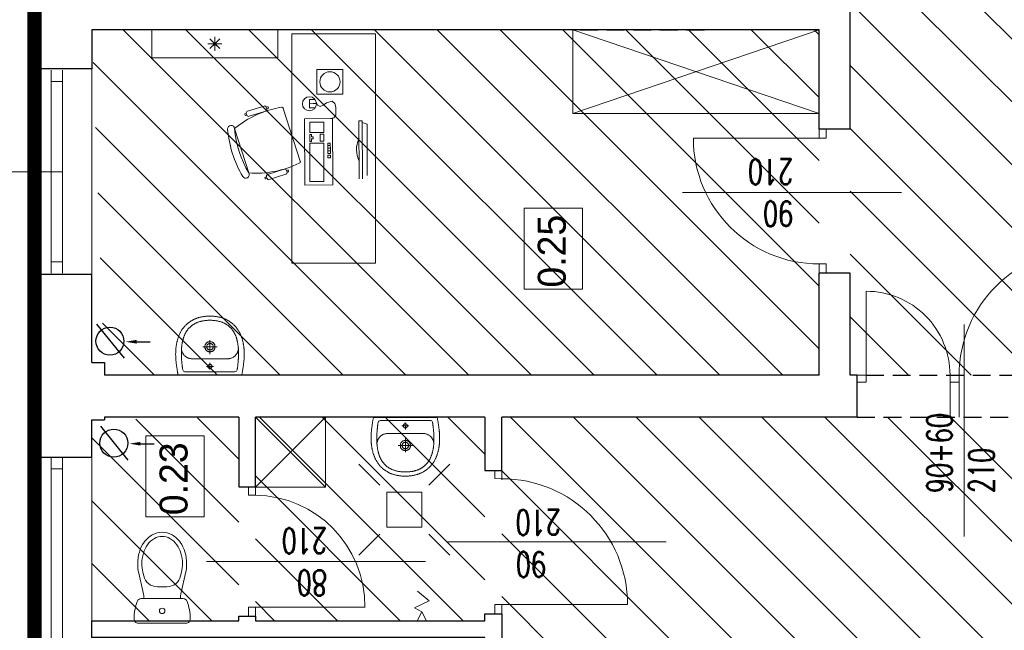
# Model space of a CAD drawing. Header units: millimetres. Extents: x -2948 to 78628, y 64669 to 215420.
# Tile 208 of 256: x 55442 to 56146, y 145741 to 146178. Entities that reach past the tile are written whole.
import ezdxf
from ezdxf.enums import TextEntityAlignment as Align

# ---------------------------------------------------------------- set-up
doc = ezdxf.new("R2010")
doc.units = ezdxf.units.MM
doc.linetypes.add('B0301', pattern=[25, 12.5, -6.25, 0, -6.25])
doc.linetypes.add('HIDDEN', pattern=[9.525, 6.35, -3.175])
for name, color, linetype, lineweight in [('1_OPIS_OKNA', 60, 'Continuous', 13), ('a_meble', 240, 'Continuous', 5), ('meble', 3, 'Continuous', 5), ('meble inst', 240, 'Continuous', 5), ('NOWE SCIANY', 3, 'Continuous', 13), ('OPIS', 2, 'Continuous', 13), ('P_POMOC', 1, 'Continuous', 5), ('P_WYPOSAZENIE_SANITARNE', 4, 'Continuous', 5), ('pomiwszczenia', 95, 'Continuous', 20), ('POMOC', 1, 'Continuous', 13), ('SCIANY', 7, 'Continuous', 30), ('STOLARKA', 3, 'Continuous', 13), ('WYMIAR', 5, 'Continuous', 13), ('WYPOSAZENIE_SANITARNE', 122, 'Continuous', 5), ('ŚCIANY', 7, 'Continuous', 30)]:
    doc.layers.add(name, color=color, linetype=linetype, lineweight=lineweight)
for name, color, linetype in [('_POMOCNICZE', 252, 'Continuous'), ('C--L99b', 1, 'Continuous'), ('pomocnicza', 4, 'Continuous')]:
    doc.layers.add(name, color=color, linetype=linetype)
doc.styles.add('CP_ATTR', font='ROMANS.SHX')
doc.styles.add('style2', font='romans.shx', dxfattribs={"width": 0.7})
doc.dimstyles.new('100', dxfattribs={"dimscale": 80, "dimtxt": 0.2, "dimasz": 0.2, "dimexe": 1.25, "dimexo": 0.625, "dimgap": 0.05, "dimtad": 1, "dimdec": 0, "dimdsep": 46, "dimlunit": 6, "dimtxsty": 'style2', "dimblk1": 'TICK', "dimblk2": 'TICK', "dimsah": 1, "dimcen": 0.2, "dimse1": 1, "dimse2": 1, "dimclrd": 256, "dimclrt": 2, "dimadec": 0, "dimazin": 0, "dimtfac": 1, "dimtdec": 0, "dimtix": 1, "dimtmove": 1, "dimatfit": 0, "dimldrblk": 'DOTSMALL', "dimfxl": 1, "dimtolj": 1, "dimtzin": 0, "dimarcsym": 0})
pattern_1 = [(135, (659746.15, 586523.536), (-22.4506403, -22.4506403), [])]

# ---------------------------------------------------------------- blocks, each defined once
blk = doc.blocks.new('kom')
at = {"layer": 'a_meble'}
for points in [[(39.05, -14.92, -0.401573), (37.5, -14.16, -0.132972), (30.49, 21.93, -1), (27.95, 26.23, -0.112252), (61.8, 37.04, -1), (62.23, 32.06, 0.112252), (30.49, 21.93), (62.23, 32.06, -0.132972), (77.43, -1.41, -0.401573), (76.61, -2.93)], [(71.81, 23.31, 0.414214), (71, 21.74), (74.8, 9.83, 0.414214), (76.37, 9.02), (77.56, 9.4), (77.85, 8.51, -0.414214), (77.65, 8.12), (77.05, 7.93, -0.414214), (76.66, 8.13), (76.37, 9.02), (77.56, 9.4, 0.414214), (78.37, 10.97), (74.57, 22.88, 0.414214), (73, 23.69), (71.81, 23.31), (71.52, 24.21, -0.414214), (71.73, 24.6), (72.32, 24.79, -0.414214), (72.72, 24.59), (73, 23.69)], [(26.56, 8.86), (26.28, 9.76, -0.414214), (26.48, 10.15), (27.07, 10.34, -0.414214), (27.47, 10.14), (27.75, 9.24), (26.56, 8.86, 0.414214), (25.75, 7.29), (29.55, -4.62, 0.414214), (31.12, -5.43), (32.32, -5.05), (32.6, -5.94, -0.414214), (32.4, -6.33), (31.8, -6.52, -0.414214), (31.41, -6.32), (31.12, -5.43), (32.32, -5.05, 0.414214), (33.13, -3.48), (29.32, 8.43, 0.414214), (27.75, 9.24)], [(38.99, -57, -0.234116), (55.02, -56.92)]]:
    blk.add_lwpolyline(points, format="xyb", dxfattribs=at)
for points in [[(76.54, -2.73), (38.99, -14.72)], [(82.6, -68.76), (129.99, -68.76), (129.99, -8.76), (-34.01, -8.76), (-34.01, -68.76), (82.6, -68.76)], [(80.61, -26.54), (78.88, -27.31), (78.12, -29.05), (79.09, -31.36), (80.73, -33.56), (81.91, -37.79), (80.14, -39.5), (77.58, -40.31), (71.93, -40.33), (70.01, -38.97), (69.41, -36.59)], [(77.09, -25.49), (77.02, -21.47), (82.99, -21.38), (83.14, -25.32)], [(80.13, -26.42), (80, -21.43), (80.41, -26.41)], [(51.91, -36.36), (50.03, -36.37), (50.02, -34.5), (51.9, -34.49)], [(51.9, -34.49), (51.91, -36.36)], [(26.23, -57.05), (67.78, -56.86), (67.79, -59.15), (26.24, -59.34)], [(28.61, -62.82), (65.46, -62.65), (66.62, -59.15)]]:
    blk.add_lwpolyline(points, dxfattribs=at)
for points in [[(21.82, -18.06), (69.32, -17.84), (69.41, -37.84), (21.91, -38.06)], [(24.34, -21.8), (51.84, -21.68), (51.89, -31.68), (24.39, -31.8)], [(56.22, -22.91), (56.23, -24.16), (54.98, -24.16), (54.97, -22.91), (53.1, -22.92), (53.09, -21.67), (58.09, -21.65), (58.1, -22.9)], [(66.84, -21.61), (66.89, -31.61), (59.39, -31.64), (59.34, -21.64)], [(86.87, -45.37), (104.43, -45.41), (104.47, -26.83), (86.92, -26.78)], [(41.27, -34.54), (43.15, -34.53), (43.16, -36.4), (41.28, -36.41)], [(44.41, -36.4), (44.4, -34.52), (46.27, -34.51), (46.28, -36.39)], [(46.27, -34.51), (48.15, -34.5), (48.16, -36.38), (46.28, -36.39)], [(48.15, -34.5), (50.02, -34.5), (50.03, -36.37), (48.16, -36.38)], [(53.14, -31.67), (53.12, -29.17), (58.12, -29.15), (58.14, -31.65)]]:
    blk.add_lwpolyline(points, close=True, dxfattribs=at)
for centre, radius in [((80, -21.43), 5), ((95.67, -36.1), 7.23)]:
    blk.add_circle(centre, radius, dxfattribs=at)
blk = doc.blocks.new('A$C17BC5D8D')
at = {"layer": 'WYPOSAZENIE_SANITARNE'}
blk.add_line((3.81, -7.43), (3.81, -7.43), dxfattribs=at)
for points in [[(-2.19, 13.82), (-2.19, -8.88), (-2.19, -31.68), (-1.76, -31.78), (-1.34, -31.87), (-0.91, -31.96), (-0.47, -32.04), (-0.04, -32.12), (0.4, -32.2), (0.84, -32.27), (1.28, -32.35), (1.73, -32.42), (2.17, -32.48), (2.61, -32.55), (3.06, -32.61), (3.5, -32.67), (3.94, -32.73), (4.39, -32.79), (4.83, -32.85), (5.26, -32.91), (5.7, -32.97), (6.13, -33.02), (6.56, -33.08), (6.98, -33.13), (7.4, -33.17), (7.82, -33.21), (8.24, -33.25), (8.67, -33.28), (9.09, -33.31), (9.51, -33.34), (9.93, -33.37), (10.36, -33.39), (10.78, -33.4), (11.2, -33.42), (11.63, -33.43), (12.05, -33.44), (12.47, -33.44), (12.9, -33.44), (13.32, -33.43), (13.74, -33.43), (14.17, -33.41), (14.59, -33.4), (15.01, -33.38), (15.43, -33.35), (15.86, -33.32), (16.28, -33.29), (16.7, -33.25), (17.12, -33.21), (17.54, -33.16), (17.96, -33.11), (18.37, -33.05), (18.79, -32.99), (19.21, -32.92), (19.62, -32.85), (20.04, -32.77), (20.45, -32.69), (20.87, -32.61), (21.28, -32.51), (21.69, -32.42), (22.1, -32.31), (22.51, -32.21), (22.91, -32.09), (23.32, -31.97), (23.72, -31.85), (24.13, -31.72), (24.53, -31.58), (24.93, -31.44), (25.33, -31.29), (25.72, -31.14), (26.12, -30.98), (26.51, -30.81), (26.9, -30.64), (26.9, -30.64), (27.31, -30.45), (27.7, -30.26), (28.1, -30.06), (28.48, -29.85), (28.86, -29.64), (29.24, -29.42), (29.61, -29.19), (29.97, -28.95), (30.33, -28.71), (30.68, -28.47), (31.02, -28.21), (31.36, -27.95), (31.7, -27.68), (32.03, -27.41), (32.35, -27.13), (32.66, -26.84), (32.97, -26.55), (33.28, -26.24), (33.58, -25.94), (33.87, -25.62), (34.16, -25.3), (34.44, -24.97), (34.72, -24.63), (34.99, -24.29), (35.26, -23.93), (35.52, -23.58), (35.77, -23.21), (36.02, -22.84), (36.27, -22.46), (36.49, -22.1), (36.71, -21.74), (36.92, -21.37), (37.12, -21), (37.31, -20.62), (37.5, -20.23), (37.67, -19.84), (37.84, -19.45), (38, -19.05), (38.15, -18.65), (38.29, -18.25), (38.43, -17.84), (38.56, -17.43), (38.68, -17.01), (38.79, -16.59), (38.9, -16.17), (39, -15.75), (39.1, -15.33), (39.18, -14.9), (39.27, -14.48), (39.34, -14.05), (39.41, -13.62), (39.47, -13.19), (39.53, -12.76), (39.58, -12.33), (39.63, -11.9), (39.67, -11.47), (39.71, -11.05), (39.74, -10.62), (39.77, -10.19), (39.79, -9.77), (39.8, -9.35), (39.82, -8.93), (39.82, -8.93), (39.8, -8.51), (39.79, -8.08), (39.77, -7.66), (39.74, -7.23), (39.71, -6.81), (39.67, -6.38), (39.63, -5.95), (39.58, -5.52), (39.53, -5.09), (39.47, -4.66), (39.41, -4.23), (39.34, -3.8), (39.27, -3.38), (39.18, -2.95), (39.1, -2.52), (39, -2.1), (38.9, -1.68), (38.79, -1.26), (38.68, -0.84), (38.56, -0.43), (38.43, -0.01), (38.29, 0.39), (38.15, 0.8), (38, 1.2), (37.84, 1.6), (37.67, 1.99), (37.5, 2.38), (37.31, 2.77), (37.12, 3.14), (36.92, 3.52), (36.71, 3.89), (36.49, 4.25), (36.27, 4.61), (36.27, 4.61), (36.02, 4.99), (35.77, 5.36), (35.52, 5.72), (35.26, 6.08), (34.99, 6.43), (34.72, 6.78), (34.44, 7.11), (34.16, 7.44), (33.87, 7.77), (33.58, 8.08), (33.28, 8.39), (32.97, 8.69), (32.66, 8.99), (32.35, 9.28), (32.03, 9.56), (31.7, 9.83), (31.36, 10.1), (31.02, 10.36), (30.68, 10.61), (30.33, 10.86), (29.97, 11.1), (29.61, 11.34), (29.24, 11.56), (28.86, 11.78), (28.48, 12), (28.1, 12.2), (27.7, 12.4), (27.31, 12.6), (26.9, 12.78), (26.9, 12.78), (26.51, 12.96), (26.12, 13.12), (25.72, 13.28), (25.33, 13.44), (24.93, 13.59), (24.53, 13.73), (24.13, 13.86), (23.72, 14), (23.32, 14.12), (22.91, 14.24), (22.51, 14.35), (22.1, 14.46), (21.69, 14.56), (21.28, 14.66), (20.87, 14.75), (20.45, 14.84), (20.04, 14.92), (19.62, 15), (19.21, 15.07), (18.79, 15.14), (18.37, 15.2), (17.96, 15.25), (17.54, 15.31), (17.12, 15.35), (16.7, 15.4), (16.28, 15.43), (15.86, 15.47), (15.43, 15.5), (15.01, 15.52), (14.59, 15.54), (14.17, 15.56), (13.74, 15.57), (13.32, 15.58), (12.9, 15.59), (12.47, 15.59), (12.05, 15.58), (11.63, 15.58), (11.2, 15.57), (10.78, 15.55), (10.36, 15.53), (9.93, 15.51), (9.51, 15.49), (9.09, 15.46), (8.67, 15.43), (8.24, 15.4), (7.82, 15.36), (7.4, 15.32), (6.98, 15.27), (6.56, 15.23), (6.56, 15.23), (6.13, 15.17), (5.7, 15.11), (5.26, 15.06), (4.83, 15), (4.39, 14.94), (3.94, 14.88), (3.5, 14.82), (3.06, 14.76), (2.61, 14.69), (2.17, 14.63), (1.73, 14.56), (1.28, 14.49), (0.84, 14.42), (0.4, 14.34), (-0.04, 14.27), (-0.47, 14.18), (-0.91, 14.1), (-1.34, 14.01), (-1.76, 13.92)], [(36.8, -8.93), (36.8, -8.44), (36.78, -7.96), (36.76, -7.49), (36.73, -7.02), (36.7, -6.57), (36.66, -6.12), (36.61, -5.67), (36.56, -5.24), (36.5, -4.81), (36.44, -4.38), (36.37, -3.97), (36.29, -3.56), (36.21, -3.16), (36.12, -2.76), (36.02, -2.38), (35.92, -1.99), (35.81, -1.62), (35.7, -1.25), (35.59, -0.89), (35.46, -0.53), (35.33, -0.19), (35.2, 0.16), (35.06, 0.49), (34.92, 0.82), (34.77, 1.15), (34.61, 1.47), (34.45, 1.78), (34.29, 2.08), (34.12, 2.38), (33.95, 2.68), (33.77, 2.96), (33.58, 3.25), (33.4, 3.52), (33.2, 3.79), (33.01, 4.06), (32.8, 4.32), (32.6, 4.57), (32.39, 4.82), (32.17, 5.06), (31.95, 5.3), (31.73, 5.53), (31.5, 5.75), (31.27, 5.98), (31.04, 6.19), (30.8, 6.4), (30.56, 6.61), (30.31, 6.81), (30.06, 7), (29.81, 7.19), (29.55, 7.38), (29.29, 7.56), (29.02, 7.74), (28.76, 7.91), (28.49, 8.07), (28.21, 8.24), (27.93, 8.39), (27.65, 8.54), (27.37, 8.69), (27.09, 8.84), (26.8, 8.98), (26.5, 9.11), (26.21, 9.24), (25.91, 9.37), (25.61, 9.49), (25.31, 9.61), (25.01, 9.72), (24.7, 9.83), (24.39, 9.94), (24.08, 10.04), (23.76, 10.14), (23.45, 10.23), (23.13, 10.32), (22.81, 10.41), (22.48, 10.49), (22.16, 10.57), (21.83, 10.64), (21.5, 10.72), (21.17, 10.78), (20.84, 10.85), (20.51, 10.91), (20.18, 10.97), (19.84, 11.02), (19.5, 11.08), (19.16, 11.12), (18.82, 11.17), (18.48, 11.21), (18.14, 11.25), (17.8, 11.29), (17.45, 11.32), (17.11, 11.35), (16.76, 11.38), (16.41, 11.4), (16.06, 11.43), (15.72, 11.45), (15.37, 11.46), (15.02, 11.48), (14.67, 11.49), (14.32, 11.5), (13.97, 11.51), (13.61, 11.51), (13.26, 11.51), (12.91, 11.51), (12.56, 11.51), (12.21, 11.51), (11.86, 11.5), (11.5, 11.49), (11.15, 11.48), (10.8, 11.47), (10.45, 11.45), (10.1, 11.44), (9.75, 11.42), (9.4, 11.4), (9.05, 11.38), (8.7, 11.36), (8.36, 11.33), (8.01, 11.31), (7.66, 11.28), (7.32, 11.25), (6.97, 11.22), (6.63, 11.19), (6.29, 11.15), (5.95, 11.12), (5.61, 11.08), (5.27, 11.05), (4.93, 11.01), (4.6, 10.97), (4.26, 10.93), (3.93, 10.89), (3.6, 10.85), (3.27, 10.8), (2.94, 10.76), (2.61, 10.72), (2.29, 10.67), (1.97, 10.63), (1.65, 10.58), (1.33, 10.53), (1.33, 10.53), (0.77, 10.3), (0.38, 9.98), (0.13, 9.53), (0.01, 8.93), (-0.01, -8.93), (0.01, -26.78), (0.13, -27.38), (0.38, -27.83), (0.77, -28.16), (1.33, -28.39), (1.65, -28.43), (1.97, -28.48), (2.29, -28.52), (2.61, -28.57), (2.94, -28.61), (3.27, -28.66), (3.6, -28.7), (3.93, -28.74), (4.26, -28.78), (4.6, -28.82), (4.93, -28.86), (5.27, -28.9), (5.61, -28.93), (5.95, -28.97), (6.29, -29.01), (6.63, -29.04), (6.97, -29.07), (7.32, -29.1), (7.66, -29.13), (8.01, -29.16), (8.36, -29.18), (8.7, -29.21), (9.05, -29.23), (9.4, -29.25), (9.75, -29.27), (10.1, -29.29), (10.45, -29.31), (10.8, -29.32), (11.15, -29.33), (11.5, -29.34), (11.86, -29.35), (12.21, -29.36), (12.56, -29.36), (12.91, -29.37), (13.26, -29.37), (13.61, -29.36), (13.97, -29.36), (14.32, -29.35), (14.67, -29.34), (15.02, -29.33), (15.37, -29.32), (15.72, -29.3), (16.06, -29.28), (16.41, -29.26), (16.76, -29.23), (17.11, -29.2), (17.45, -29.17), (17.8, -29.14), (18.14, -29.1), (18.48, -29.07), (18.82, -29.02), (19.16, -28.98), (19.5, -28.93), (19.84, -28.88), (20.18, -28.82), (20.51, -28.76), (20.84, -28.7), (21.17, -28.64), (21.5, -28.57), (21.83, -28.5), (22.16, -28.42), (22.48, -28.34), (22.81, -28.26), (23.13, -28.17), (23.45, -28.08), (23.76, -27.99), (24.08, -27.89), (24.39, -27.79), (24.7, -27.68), (25.01, -27.57), (25.31, -27.46), (25.61, -27.34), (25.91, -27.22), (26.21, -27.09), (26.5, -26.96), (26.8, -26.83), (27.09, -26.69), (27.37, -26.55), (27.65, -26.4), (27.93, -26.25), (28.21, -26.09), (28.49, -25.93), (28.76, -25.76), (29.02, -25.59), (29.29, -25.41), (29.55, -25.23), (29.81, -25.05), (30.06, -24.86), (30.31, -24.66), (30.56, -24.46), (30.8, -24.26), (31.04, -24.04), (31.27, -23.83), (31.5, -23.61), (31.73, -23.38), (31.95, -23.15), (32.17, -22.91), (32.39, -22.67), (32.6, -22.42), (32.8, -22.17), (33.01, -21.91), (33.2, -21.64), (33.4, -21.37), (33.58, -21.1), (33.77, -20.82), (33.95, -20.53), (34.12, -20.24), (34.29, -19.94), (34.45, -19.63), (34.61, -19.32), (34.77, -19), (34.92, -18.68), (35.06, -18.35), (35.2, -18.01), (35.33, -17.67), (35.46, -17.32), (35.59, -16.96), (35.7, -16.6), (35.81, -16.23), (35.92, -15.86), (36.02, -15.48), (36.12, -15.09), (36.21, -14.69), (36.29, -14.29), (36.37, -13.88), (36.44, -13.47), (36.5, -13.05), (36.56, -12.62), (36.61, -12.18), (36.66, -11.74), (36.7, -11.29), (36.73, -10.83), (36.76, -10.36), (36.78, -9.89), (36.8, -9.41), (36.8, -8.93)], [(17.86, -5.33), (18.22, -5.34), (18.57, -5.38), (18.89, -5.45), (19.19, -5.54), (19.47, -5.65), (19.74, -5.79), (19.99, -5.94), (20.21, -6.11), (20.42, -6.3), (20.61, -6.5), (20.78, -6.72), (20.93, -6.95), (21.06, -7.19), (21.18, -7.44), (21.27, -7.7), (21.35, -7.97), (21.41, -8.24), (21.44, -8.51), (21.46, -8.79), (21.46, -9.07), (21.44, -9.34), (21.41, -9.62), (21.35, -9.89), (21.27, -10.15), (21.18, -10.41), (21.06, -10.66), (20.93, -10.9), (20.78, -11.13), (20.61, -11.35), (20.42, -11.55), (20.21, -11.74), (19.98, -11.91), (19.74, -12.07), (19.47, -12.2), (19.19, -12.31), (18.89, -12.41), (18.56, -12.47), (18.22, -12.51), (17.86, -12.53), (17.5, -12.51), (17.16, -12.47), (16.84, -12.41), (16.54, -12.31), (16.25, -12.2), (15.99, -12.07), (15.74, -11.91), (15.52, -11.74), (15.31, -11.55), (15.12, -11.35), (14.95, -11.13), (14.8, -10.9), (14.66, -10.66), (14.55, -10.41), (14.46, -10.15), (14.38, -9.88), (14.32, -9.61), (14.28, -9.34), (14.27, -9.06), (14.27, -8.79), (14.28, -8.51), (14.32, -8.24), (14.38, -7.97), (14.46, -7.7), (14.55, -7.44), (14.66, -7.19), (14.8, -6.95), (14.95, -6.72), (15.12, -6.5), (15.31, -6.3), (15.52, -6.11), (15.74, -5.94), (15.99, -5.79), (16.25, -5.65), (16.54, -5.54), (16.84, -5.45), (17.16, -5.38), (17.5, -5.34), (17.86, -5.33)], [(17.86, -6.63), (18.23, -6.65), (18.57, -6.72), (18.87, -6.82), (19.14, -6.97), (19.38, -7.14), (19.59, -7.35), (19.77, -7.57), (19.91, -7.82), (20.02, -8.08), (20.1, -8.36), (20.15, -8.64), (20.16, -8.93), (20.15, -9.21), (20.1, -9.5), (20.02, -9.77), (19.91, -10.03), (19.76, -10.28), (19.59, -10.51), (19.38, -10.71), (19.14, -10.89), (18.87, -11.03), (18.57, -11.14), (18.23, -11.2), (17.86, -11.23), (17.5, -11.2), (17.16, -11.14), (16.86, -11.03), (16.59, -10.89), (16.35, -10.71), (16.14, -10.51), (15.96, -10.28), (15.82, -10.03), (15.71, -9.77), (15.63, -9.5), (15.58, -9.21), (15.56, -8.93), (15.58, -8.64), (15.63, -8.36), (15.71, -8.08), (15.82, -7.82), (15.96, -7.57), (16.14, -7.35), (16.35, -7.14), (16.59, -6.97), (16.86, -6.82), (17.16, -6.72), (17.5, -6.65), (17.86, -6.63)], [(3.81, -7.43), (3.79, -7.43), (3.77, -7.43), (3.75, -7.43), (3.73, -7.43), (3.71, -7.43), (3.69, -7.43), (3.67, -7.43), (3.64, -7.44), (3.62, -7.44), (3.6, -7.44), (3.58, -7.44), (3.56, -7.45), (3.54, -7.45), (3.52, -7.46), (3.5, -7.46), (3.48, -7.46), (3.46, -7.47), (3.44, -7.47), (3.42, -7.48), (3.39, -7.49), (3.37, -7.49), (3.35, -7.5), (3.33, -7.5), (3.31, -7.51), (3.29, -7.52), (3.27, -7.53), (3.25, -7.53), (3.23, -7.54), (3.22, -7.55), (3.2, -7.56), (3.18, -7.57), (3.16, -7.58), (3.14, -7.59), (3.12, -7.6), (3.1, -7.61), (3.08, -7.62), (3.06, -7.63), (3.05, -7.64), (3.03, -7.65), (3.01, -7.66), (2.99, -7.67), (2.97, -7.68), (2.96, -7.69), (2.94, -7.71), (2.92, -7.72), (2.9, -7.73), (2.89, -7.75), (2.87, -7.76), (2.85, -7.77), (2.84, -7.79), (2.82, -7.8), (2.81, -7.81), (2.79, -7.83), (2.78, -7.84), (2.76, -7.86), (2.75, -7.87), (2.73, -7.89), (2.72, -7.9), (2.7, -7.92), (2.69, -7.93), (2.67, -7.95), (2.66, -7.97), (2.65, -7.98), (2.63, -8), (2.62, -8.02), (2.61, -8.03), (2.59, -8.05), (2.58, -8.07), (2.57, -8.08), (2.56, -8.1), (2.55, -8.12), (2.54, -8.14), (2.52, -8.16), (2.51, -8.17), (2.5, -8.19), (2.49, -8.21), (2.48, -8.23), (2.47, -8.25), (2.46, -8.27), (2.45, -8.29), (2.45, -8.31), (2.44, -8.33), (2.43, -8.35), (2.42, -8.37), (2.41, -8.39), (2.41, -8.41), (2.4, -8.43), (2.39, -8.45), (2.38, -8.47), (2.38, -8.49), (2.37, -8.51), (2.37, -8.53), (2.36, -8.55), (2.36, -8.57), (2.35, -8.59), (2.35, -8.61), (2.34, -8.63), (2.34, -8.65), (2.33, -8.67), (2.33, -8.69), (2.33, -8.71), (2.32, -8.73), (2.32, -8.76), (2.32, -8.78), (2.32, -8.8), (2.32, -8.82), (2.31, -8.84), (2.31, -8.86), (2.31, -8.88), (2.31, -8.9), (2.31, -8.92), (2.31, -8.95), (2.31, -8.97), (2.31, -8.99), (2.31, -9.01), (2.32, -9.03), (2.32, -9.05), (2.32, -9.07), (2.32, -9.09), (2.32, -9.12), (2.33, -9.14), (2.33, -9.16), (2.33, -9.18), (2.34, -9.2), (2.34, -9.22), (2.35, -9.24), (2.35, -9.26), (2.35, -9.28), (2.36, -9.3), (2.37, -9.32), (2.37, -9.34), (2.38, -9.36), (2.38, -9.38), (2.39, -9.4), (2.4, -9.42), (2.4, -9.44), (2.41, -9.46), (2.42, -9.48), (2.43, -9.5), (2.44, -9.52), (2.44, -9.54), (2.45, -9.56), (2.46, -9.58), (2.47, -9.6), (2.48, -9.62), (2.49, -9.64), (2.5, -9.66), (2.51, -9.67), (2.52, -9.69), (2.53, -9.71), (2.54, -9.73), (2.56, -9.75), (2.57, -9.77), (2.58, -9.78), (2.59, -9.8), (2.6, -9.82), (2.62, -9.83), (2.63, -9.85), (2.64, -9.87), (2.66, -9.88), (2.67, -9.9), (2.68, -9.92), (2.7, -9.93), (2.71, -9.95), (2.73, -9.96), (2.74, -9.98), (2.76, -9.99), (2.77, -10.01), (2.79, -10.02), (2.8, -10.04), (2.82, -10.05), (2.84, -10.07), (2.85, -10.08), (2.87, -10.09), (2.88, -10.11), (2.9, -10.12), (2.92, -10.13), (2.94, -10.14), (2.95, -10.16), (2.97, -10.17), (2.99, -10.18), (3.01, -10.19), (3.02, -10.2), (3.04, -10.21), (3.06, -10.22), (3.08, -10.24), (3.1, -10.25), (3.12, -10.26), (3.13, -10.27), (3.15, -10.27), (3.17, -10.28), (3.19, -10.29), (3.21, -10.3), (3.23, -10.31), (3.25, -10.32), (3.27, -10.33), (3.29, -10.33), (3.31, -10.34), (3.33, -10.35), (3.35, -10.35), (3.37, -10.36), (3.39, -10.37), (3.41, -10.37), (3.43, -10.38), (3.45, -10.38), (3.47, -10.39), (3.49, -10.39), (3.51, -10.4), (3.54, -10.4), (3.56, -10.4), (3.58, -10.41), (3.6, -10.41), (3.62, -10.41), (3.64, -10.42), (3.66, -10.42), (3.68, -10.42), (3.7, -10.42), (3.73, -10.42), (3.75, -10.43), (3.77, -10.43), (3.79, -10.43), (3.81, -10.43), (3.83, -10.43), (3.85, -10.43), (3.87, -10.43), (3.9, -10.42), (3.92, -10.42), (3.94, -10.42), (3.96, -10.42), (3.98, -10.42), (4, -10.41), (4.02, -10.41), (4.04, -10.41), (4.06, -10.41), (4.08, -10.4), (4.11, -10.4), (4.13, -10.39), (4.15, -10.39), (4.17, -10.38), (4.19, -10.38), (4.21, -10.37), (4.23, -10.37), (4.25, -10.36), (4.27, -10.36), (4.29, -10.35), (4.31, -10.34), (4.33, -10.33), (4.35, -10.33), (4.37, -10.32), (4.39, -10.31), (4.41, -10.3), (4.43, -10.29), (4.45, -10.29), (4.47, -10.28), (4.49, -10.27), (4.5, -10.26), (4.52, -10.25), (4.54, -10.24), (4.56, -10.23), (4.58, -10.22), (4.6, -10.2), (4.61, -10.19), (4.63, -10.18), (4.65, -10.17), (4.67, -10.16), (4.69, -10.15), (4.7, -10.13), (4.72, -10.12), (4.74, -10.11), (4.75, -10.09), (4.77, -10.08), (4.79, -10.07), (4.8, -10.05), (4.82, -10.04), (4.83, -10.03), (4.85, -10.01), (4.86, -10), (4.88, -9.98), (4.89, -9.97), (4.91, -9.95), (4.92, -9.93), (4.94, -9.92), (4.95, -9.9), (4.96, -9.89), (4.98, -9.87), (4.99, -9.85), (5, -9.84), (5.02, -9.82), (5.03, -9.8), (5.04, -9.79), (5.05, -9.77), (5.07, -9.75), (5.08, -9.73), (5.09, -9.71), (5.1, -9.7), (5.11, -9.68), (5.12, -9.66), (5.13, -9.64), (5.14, -9.62), (5.15, -9.6), (5.16, -9.58), (5.17, -9.57), (5.18, -9.55), (5.19, -9.53), (5.2, -9.51), (5.2, -9.49), (5.21, -9.47), (5.22, -9.45), (5.23, -9.43), (5.23, -9.41), (5.24, -9.39), (5.25, -9.37), (5.25, -9.35), (5.26, -9.33), (5.26, -9.31), (5.27, -9.29), (5.27, -9.27), (5.28, -9.24), (5.28, -9.22), (5.29, -9.2), (5.29, -9.18), (5.29, -9.16), (5.3, -9.14), (5.3, -9.12), (5.3, -9.1), (5.3, -9.08), (5.31, -9.06), (5.31, -9.03), (5.31, -9.01), (5.31, -8.99), (5.31, -8.97), (5.31, -8.95), (5.31, -8.93), (5.31, -8.91), (5.31, -8.89), (5.31, -8.86), (5.31, -8.84), (5.31, -8.82), (5.31, -8.8), (5.31, -8.78), (5.3, -8.76), (5.3, -8.74), (5.3, -8.72), (5.29, -8.7), (5.29, -8.67), (5.29, -8.65), (5.28, -8.63), (5.28, -8.61), (5.27, -8.59), (5.27, -8.57), (5.26, -8.55), (5.26, -8.53), (5.25, -8.51), (5.25, -8.49), (5.24, -8.47), (5.23, -8.45), (5.23, -8.43), (5.22, -8.41), (5.21, -8.39), (5.2, -8.37), (5.2, -8.35), (5.19, -8.33), (5.18, -8.31), (5.17, -8.29), (5.16, -8.27), (5.15, -8.25), (5.14, -8.23), (5.13, -8.22), (5.12, -8.2), (5.11, -8.18), (5.1, -8.16), (5.09, -8.14), (5.08, -8.12), (5.07, -8.11), (5.06, -8.09), (5.04, -8.07), (5.03, -8.05), (5.02, -8.04), (5.01, -8.02), (4.99, -8), (4.98, -7.99), (4.97, -7.97), (4.95, -7.95), (4.94, -7.94), (4.93, -7.92), (4.91, -7.91), (4.9, -7.89), (4.88, -7.87), (4.87, -7.86), (4.85, -7.84), (4.84, -7.83), (4.82, -7.82), (4.8, -7.8), (4.79, -7.79), (4.77, -7.77), (4.76, -7.76), (4.74, -7.75), (4.72, -7.73), (4.71, -7.72), (4.69, -7.71), (4.67, -7.7), (4.65, -7.68), (4.64, -7.67), (4.62, -7.66), (4.6, -7.65), (4.58, -7.64), (4.56, -7.63), (4.55, -7.62), (4.53, -7.61), (4.51, -7.6), (4.49, -7.59), (4.47, -7.58), (4.45, -7.57), (4.43, -7.56), (4.41, -7.55), (4.39, -7.54), (4.37, -7.54), (4.35, -7.53), (4.33, -7.52), (4.31, -7.51), (4.29, -7.51), (4.27, -7.5), (4.25, -7.49), (4.23, -7.49), (4.21, -7.48), (4.19, -7.48), (4.17, -7.47), (4.15, -7.47), (4.13, -7.46), (4.11, -7.46), (4.09, -7.45), (4.07, -7.45), (4.05, -7.44), (4.03, -7.44), (4, -7.44), (3.98, -7.44), (3.96, -7.43), (3.94, -7.43), (3.92, -7.43), (3.9, -7.43), (3.88, -7.43), (3.86, -7.43), (3.84, -7.43), (3.81, -7.43)]]:
    blk.add_lwpolyline(points, close=True, dxfattribs=at)
for points in [[(16.87, 11.37), (16.57, 11.39), (16.26, 11.39), (15.94, 11.38), (15.62, 11.34), (15.28, 11.28), (14.95, 11.2), (14.61, 11.1), (14.27, 10.99), (13.93, 10.85), (13.6, 10.7), (13.26, 10.52), (12.93, 10.33), (12.61, 10.12), (12.29, 9.89), (11.98, 9.65), (11.68, 9.38), (11.4, 9.1), (11.12, 8.81), (10.86, 8.49), (10.62, 8.16), (10.39, 7.81), (10.18, 7.45), (9.99, 7.07), (9.82, 6.67), (9.67, 6.26), (9.54, 5.83), (9.45, 5.39), (9.37, 4.93), (9.33, 4.46), (9.31, 3.97)], [(9.31, 3.97), (9.31, -8.93), (9.31, -21.83)], [(3.81, -11.36), (3.81, -6.49)], [(17.89, -3.84), (17.89, -14.02)], [(6.34, -8.93), (1.5, -8.93)], [(22.54, -8.93), (12.53, -8.93)], [(9.31, -21.83), (9.33, -22.31), (9.37, -22.78), (9.45, -23.24), (9.54, -23.68), (9.67, -24.11), (9.82, -24.52), (9.99, -24.92), (10.18, -25.3), (10.39, -25.66), (10.62, -26.01), (10.86, -26.34), (11.12, -26.66), (11.4, -26.96), (11.68, -27.24), (11.98, -27.5), (12.29, -27.75), (12.61, -27.97), (12.93, -28.18), (13.26, -28.38), (13.6, -28.55), (13.93, -28.7), (14.27, -28.84), (14.61, -28.96), (14.95, -29.05), (15.28, -29.13), (15.62, -29.19), (15.94, -29.23), (16.26, -29.25), (16.57, -29.24), (16.87, -29.22)]]:
    blk.add_lwpolyline(points, dxfattribs=at)
blk = doc.blocks.new('A$C48A16FC9')
at = {"layer": 'WYPOSAZENIE_SANITARNE'}
for p, q in [((-13.67, 35.98), (20.52, 35.98)), ((-13.28, 0.27), (-10.09, 14.1)), ((18.4, 18.48), (-11.55, 18.48)), ((20.13, 0.27), (16.94, 14.1)), ((0, 10), (6.85, 10)), ((-10.36, -0.41), (-9.74, 2.25)), ((17.21, -0.41), (16.6, 2.25))]:
    blk.add_line(p, q, dxfattribs=at)
for points in [[(-14.07, -6.52, 0.072039), (-12.86, -14.86, 0.083339), (-9.48, -21.8, 0.106661), (-3.63, -27.12, 0.132138), (3.43, -29.02, 0.132138), (10.48, -27.12, 0.106661), (16.33, -21.8, 0.083339), (19.72, -14.86, 0.072039), (20.93, -6.52, 0.05824), (20.13, 0.27, 0.083339)], [(-13.28, 0.27, 0.05824), (-14.07, -6.52, 0.072039)], [(-10.36, -0.43, 0.05824), (-11.07, -6.52, 0.05824)], [(-11.07, -6.52, 0.072039), (-9.99, -14.01, 0.083339), (-7.04, -20.05, 0.106661), (-2.12, -24.52, 0.132138), (3.43, -26.02, 0.132138), (8.98, -24.52, 0.106661), (13.89, -20.05, 0.083339), (16.84, -14.01, 0.072039), (17.93, -6.52, 0.05824), (17.21, -0.43, 0.05824)]]:
    blk.add_lwpolyline(points, format="xyb", dxfattribs=at)
blk.add_circle((3.43, 27.23), 1.96, dxfattribs=at)
for centre, radius, start, end in [((-13.67, 32.98), 3, 90, 180.53765), ((20.52, 32.98), 3, 359.46235, 90), ((20.33, 33.3), 37, 180.53765, 200.34174), ((-13.48, 33.3), 37, 339.65826, 359.46235), ((-11.55, 21.48), 3, 200.34174, 270), ((-29.57, 18.6), 20, 346.99533, 359.67168), ((36.43, 18.6), 20, 180.32832, 193.00467), ((18.4, 21.48), 3, 270, 339.65826), ((0, 0), 10, 90, 166.99533), ((6.85, 0), 10, 13.00467, 90)]:
    blk.add_arc(centre, radius, start, end, dxfattribs=at)
blk = doc.blocks.new('2DHSN_724_5an68yu')
for p, q in [((-17.5, 17.51), (-32.5, 32.51)), ((17.5, 17.51), (32.5, 32.51)), ((-17.5, -17.51), (-32.5, -32.51)), ((17.5, -17.51), (32.5, -32.51))]:
    blk.add_line(p, q)
blk.add_lwpolyline([(-12.5, 12.5), (12.5, 12.5), (12.5, -12.5), (-12.5, -12.5)], close=True)
at = {"linetype": 'ByBlock', "style": 'CP_ATTR', "flags": 9}
for tag, p in [('NAME', (-9.19, -1.83)), ('FLOW', (-9.19, -1.83)), ('CHARACTER', (-9.19, -1.84)), ('NUMBER', (-9.19, -1.85)), ('TEMPERATURE', (-9.19, -1.85)), ('PRODUCT-TYPE', (-9.19, -1.86)), ('ORDER-NO', (-9.19, -1.87)), ('PN', (-9.18, -1.83)), ('OTHER', (-9.18, -1.83)), ('PRODUCER', (-9.17, -1.83)), ('ARTICLE', (-9.16, -1.83)), ('VOLTAGE', (-9.16, -1.85)), ('WEIGHT', (-9.15, -1.84)), ('GROUP', (-9.15, -1.85)), ('POWER', (-9.15, -1.87)), ('DN', (-9.14, -1.86))]:
    blk.add_attdef(tag, text='', height=0.00005, dxfattribs=at).set_placement(p, align=Align.MIDDLE_LEFT)
blk = doc.blocks.new('TICK')
at = {"color": 5}
for p, q in [((0, -0.75), (0, 0.75)), ((-1, 0), (1, 0))]:
    blk.add_line(p, q, dxfattribs=at)
at = {"const_width": 0.1}
blk.add_lwpolyline([(-0.354, -0.354), (0.354, 0.354)], dxfattribs=at)
blk = doc.blocks.new('*D1718')
at = {"layer": 'Defpoints', "color": 0, "ltscale": 2, "transparency": 16777216}
for p in [(54765.45, 145891.67), (55497.76, 145891.67), (55493.26, 145329.67)]:
    blk.add_point(p, dxfattribs=at)
at = {"layer": 'WYMIAR', "lineweight": -2, "ltscale": 2, "transparency": 16777216}
blk.add_line((54765.45, 145345.67), (54765.45, 145875.67), dxfattribs=at)
at = {"layer": 'WYMIAR', "lineweight": -2, "ltscale": 2, "transparency": 16777216, "xscale": 16, "yscale": 16, "zscale": 16}
for p, rotation in [((54765.45, 145891.67), 90), ((54765.45, 145329.67), 270)]:
    blk.add_blockref('TICK', p, dxfattribs=dict(at, rotation=rotation))
at = {"layer": 'WYMIAR', "color": 2, "ltscale": 2, "transparency": 16777216, "insert": (54753.45, 145610.67), "char_height": 16, "attachment_point": 5, "rotation": 90, "style": 'style2'}
blk.add_mtext('\\A1;562', dxfattribs=at)
blk = doc.blocks.new('_DotSmall')
at = {"layer": 'OPIS', "color": 0, "const_width": 0.5}
blk.add_lwpolyline([(-0.0625, 0, 1), (0.0625, 0, 1)], format="xyb", close=True, dxfattribs=at)
blk = doc.blocks.new('*D1719')
at = {"layer": 'Defpoints', "color": 0, "ltscale": 2, "transparency": 16777216}
for p in [(54765.45, 145932.67), (55503.66, 145932.67), (55503.66, 145891.67)]:
    blk.add_point(p, dxfattribs=at)
at = {"layer": 'WYMIAR', "lineweight": -2, "ltscale": 2, "transparency": 16777216}
blk.add_line((54765.45, 145907.67), (54765.45, 145916.67), dxfattribs=at)
at = {"layer": 'WYMIAR', "lineweight": -2, "ltscale": 2, "transparency": 16777216, "xscale": 16, "yscale": 16, "zscale": 16}
for p, rotation in [((54765.45, 145932.67), 90), ((54765.45, 145891.67), 270)]:
    blk.add_blockref('TICK', p, dxfattribs=dict(at, rotation=rotation))
at = {"layer": 'WYMIAR', "color": 2, "ltscale": 2, "transparency": 16777216, "insert": (54753.45, 145912.17), "char_height": 16, "attachment_point": 5, "rotation": 90, "style": 'style2'}
blk.add_mtext('\\A1;41', dxfattribs=at)
blk = doc.blocks.new('*D1720')
at = {"layer": 'Defpoints', "color": 0, "ltscale": 2, "transparency": 16777216}
for p in [(54765.45, 146170.67), (55502.27, 146170.67), (55502.27, 145932.67)]:
    blk.add_point(p, dxfattribs=at)
at = {"layer": 'WYMIAR', "lineweight": -2, "ltscale": 2, "transparency": 16777216}
blk.add_line((54765.45, 145948.67), (54765.45, 146154.67), dxfattribs=at)
at = {"layer": 'WYMIAR', "lineweight": -2, "ltscale": 2, "transparency": 16777216, "xscale": 16, "yscale": 16, "zscale": 16}
for p, rotation in [((54765.45, 146170.67), 90), ((54765.45, 145932.67), 270)]:
    blk.add_blockref('TICK', p, dxfattribs=dict(at, rotation=rotation))
at = {"layer": 'WYMIAR', "color": 2, "ltscale": 2, "transparency": 16777216, "insert": (54753.45, 146051.67), "char_height": 16, "attachment_point": 5, "rotation": 90, "style": 'style2'}
blk.add_mtext('\\A1;238', dxfattribs=at)
blk = doc.blocks.new('*D1721')
at = {"layer": 'Defpoints', "color": 0, "ltscale": 2, "transparency": 16777216}
for p in [(55503.66, 146185.67), (54765.45, 146170.67), (55503.66, 146170.67)]:
    blk.add_point(p, dxfattribs=at)
at = {"layer": 'WYMIAR', "lineweight": -2, "ltscale": 2, "transparency": 16777216}
for p, q in [((54765.45, 146201.67), (54765.45, 146217.67)), ((54765.45, 146185.67), (54765.45, 146170.67)), ((54765.45, 146154.67), (54765.45, 146138.67))]:
    blk.add_line(p, q, dxfattribs=at)
at = {"layer": 'WYMIAR', "lineweight": -2, "ltscale": 2, "transparency": 16777216, "xscale": 16, "yscale": 16, "zscale": 16}
for p, rotation in [((54765.45, 146185.67), 270), ((54765.45, 146170.67), 90)]:
    blk.add_blockref('TICK', p, dxfattribs=dict(at, rotation=rotation))
at = {"layer": 'WYMIAR', "color": 2, "ltscale": 2, "transparency": 16777216, "insert": (54753.45, 146178.17), "char_height": 16, "attachment_point": 5, "rotation": 90, "style": 'style2'}
blk.add_mtext('\\A1;15', dxfattribs=at)
blk = doc.blocks.new('*D1722')
at = {"layer": 'Defpoints', "color": 0, "ltscale": 2, "transparency": 16777216}
for p in [(54765.45, 146509.67), (55503.66, 146509.67), (55503.66, 146185.67)]:
    blk.add_point(p, dxfattribs=at)
at = {"layer": 'WYMIAR', "lineweight": -2, "ltscale": 2, "transparency": 16777216}
blk.add_line((54765.45, 146201.67), (54765.45, 146493.67), dxfattribs=at)
at = {"layer": 'WYMIAR', "lineweight": -2, "ltscale": 2, "transparency": 16777216, "xscale": 16, "yscale": 16, "zscale": 16}
for p, rotation in [((54765.45, 146509.67), 90), ((54765.45, 146185.67), 270)]:
    blk.add_blockref('TICK', p, dxfattribs=dict(at, rotation=rotation))
at = {"layer": 'WYMIAR', "color": 2, "ltscale": 2, "transparency": 16777216, "insert": (54753.45, 146347.67), "char_height": 16, "attachment_point": 5, "rotation": 90, "style": 'style2'}
blk.add_mtext('\\A1;324', dxfattribs=at)

msp = doc.modelspace()

# ---------------------------------------------------------------- hatches: boundary and pattern name
at = {"layer": '_POMOCNICZE', "lineweight": 13, "true_color": 0xf26722, "extrusion": (-8.85905e-08, -2.09366e-08, 1)}
h = msp.add_hatch(dxfattribs=at)
h.set_pattern_fill('ANSI31', color=30, scale=10)
h.set_pattern_definition(pattern_1)
h.paths.add_polyline_path([(56325.26, 147111.67), (56035.26, 147111.67), (56035.26, 145923.67), (56325.26, 145923.67)])
at = {"layer": '_POMOCNICZE', "lineweight": 13, "true_color": 0x93278f, "extrusion": (-8.85905e-08, -2.09366e-08, 1)}
h = msp.add_hatch(dxfattribs=at)
h.set_pattern_fill('ANSI31', color=217, scale=10)
h.set_pattern_definition(pattern_1)
h.paths.add_polyline_path([(56013.26, 146170.67), (55493.26, 146170.67), (55502.26, 145923.67), (56013.26, 145923.67)])
at = {"layer": '_POMOCNICZE', "lineweight": 13, "true_color": 0xf26722, "extrusion": (-8.85905e-08, -2.09366e-08, 1)}
h = msp.add_hatch(dxfattribs=at)
h.set_pattern_fill('ANSI31', color=30, scale=10)
h.set_pattern_definition(pattern_1)
h.paths.add_polyline_path([(55598.27, 145893.67), (55493.26, 145891.67), (55493.26, 145748.07), (55598.27, 145748.07)])
h = msp.add_hatch(dxfattribs=at)
h.set_pattern_fill('ANSI31', color=30, scale=10)
h.set_pattern_definition(pattern_1)
h.paths.add_polyline_path([(55774.27, 145893.67), (55610.27, 145893.67), (55610.27, 145748.07), (55774.27, 145748.07)])
at = {"layer": '_POMOCNICZE', "lineweight": 13, "true_color": 0x2776bb, "extrusion": (-8.85905e-08, -2.09366e-08, 1)}
h = msp.add_hatch(dxfattribs=at)
h.set_pattern_fill('ANSI31', color=152, scale=10)
h.set_pattern_definition(pattern_1)
h.paths.add_polyline_path([(56654.26, 145893.67), (55786.28, 145893.67), (55786.27, 145318.18), (56654.26, 145319.98)])

# ---------------------------------------------------------------- linework, layer by layer
for p, q in [((55496.61, 145960.09), (55516.33, 145935.84)), ((55525.21, 145947.55), (55535.07, 145947.55)), ((55499.4, 145887.19), (55519.11, 145862.94)), ((55527.99, 145874.65), (55537.86, 145874.65))]:
    msp.add_line(p, q)
for centre in [(55506.19, 145947.96), (55508.98, 145875.06)]:
    msp.add_circle(centre, 10)
for points in [[(55525.21, 145946.23), (55525.21, 145948.86), (55517.33, 145947.55)], [(55527.99, 145873.33), (55527.99, 145875.96), (55520.11, 145874.65)]]:
    msp.add_solid(points)
at = {"layer": '1_OPIS_OKNA'}
msp.add_line((55472.26, 146069.17), (55336.69, 146069.17), dxfattribs=at)
at = {"layer": 'C--L99b', "color": 12, "linetype": 'B0301', "true_color": 0xdb0000, "const_width": 10.37}
msp.add_lwpolyline([(55452.26, 147141.67), (55452.26, 144089.67)], dxfattribs=at)
at = {"layer": 'meble'}
msp.add_line((55837.2, 146170.67), (56013.26, 146110.67), dxfattribs=at)
msp.add_lwpolyline([(56013.26, 146170.67), (55837.2, 146110.67)], dxfattribs=at)
msp.add_lwpolyline([(56013.26, 146170.67), (55837.2, 146170.67), (55837.2, 146110.67), (56013.26, 146110.67)], close=True, dxfattribs=at)
at = {"layer": 'meble inst', "lineweight": 5, "ltscale": 0.02}
for p, q in [((55734.29, 145762.39), (55725.95, 145769.24)), ((55723.87, 145757.3), (55734.29, 145762.39)), ((55729.24, 145754.42), (55723.87, 145757.3)), ((55729.24, 145754.42), (55725.84, 145748.07)), ((55732.48, 145748.07), (55729.24, 145754.42))]:
    msp.add_line(p, q, dxfattribs=at)
at = {"layer": 'NOWE SCIANY'}
for p, q in [((56013.26, 146099.67), (56013.26, 146093.17)), ((56018.26, 146099.67), (56018.26, 146093.17)), ((56013.26, 146093.17), (56018.26, 146093.17)), ((56072.12, 146054.38), (55915.55, 146054.38)), ((56013.26, 146003.17), (56018.26, 146003.17)), ((56013.26, 146003.17), (56013.26, 145996.67)), ((56018.26, 146003.17), (56018.26, 145996.67)), ((56116.95, 145808.33), (56116.95, 145959.89)), ((56046.76, 145923.67), (56040.26, 145923.67)), ((56046.76, 145923.67), (56046.76, 145918.67)), ((56106.76, 145923.67), (56106.76, 145918.67)), ((56113.26, 145923.67), (56113.26, 145918.67)), ((56040.26, 145918.67), (56046.76, 145918.67)), ((56046.76, 145918.67), (56040.76, 145918.67)), ((56046.76, 145918.67), (56040.76, 145918.67)), ((56040.76, 145918.67), (56046.76, 145918.67)), ((56106.76, 145918.67), (56113.26, 145918.67)), ((55781.34, 145855.4), (55781.38, 145849.66)), ((55786.27, 145848.9), (55786.27, 145855.4)), ((55605.27, 145843.71), (55605.27, 145837.84)), ((55610.27, 145843.67), (55610.27, 145837.84)), ((55610.27, 145837.84), (55605.27, 145837.84)), ((55903.83, 145804.57), (55747.27, 145804.57)), ((55605.27, 145757.82), (55605.27, 145751.32)), ((55610.27, 145757.82), (55605.27, 145757.82)), ((55610.27, 145757.82), (55610.27, 145751.32)), ((55786.27, 145759.57), (55781.27, 145759.57)), ((55781.27, 145753.07), (55781.27, 145759.57)), ((55786.27, 145753.07), (55786.27, 145759.57))]:
    msp.add_line(p, q, dxfattribs=at)
at = {"layer": 'NOWE SCIANY', "ltscale": 2}
for p, q in [((56013.26, 146093.17), (55923.26, 146093.17)), ((56046.76, 145923.67), (56046.76, 145983.67)), ((55610.27, 145757.82), (55688.54, 145757.82)), ((55786.27, 145759.57), (55876.27, 145759.57))]:
    msp.add_line(p, q, dxfattribs=at)
at = {"layer": 'NOWE SCIANY'}
for points in [[(56013.26, 146099.67), (56035.26, 146099.67)], [(56106.76, 145919.67), (56106.76, 145923.67), (56106.76, 145893.67)], [(56106.76, 145923.67), (56106.76, 145893.67)], [(56113.26, 145919.67), (56113.26, 145923.67), (56113.26, 145893.67)], [(55786.27, 145849.62), (55781.38, 145849.66)], [(55781.27, 145753.07), (55786.27, 145753.07), (55774.27, 145753.07)]]:
    msp.add_lwpolyline(points, dxfattribs=at)
at = {"layer": 'NOWE SCIANY', "ltscale": 2}
for centre, radius, start, end in [((56013.26, 146093.17), 90, 180, 270), ((56203.26, 145923.67), 90, 90, 180), ((56046.78, 145923.69), 59.98, 359.98103, 90.01897), ((55786.27, 145759.57), 90, 0, 90), ((55609.08, 145758.52), 79.33, 359.4999, 89.24614)]:
    msp.add_arc(centre, radius, start, end, dxfattribs=at)
at = {"layer": 'P_POMOC', "ltscale": 2}
msp.add_lwpolyline([(55610.27, 145843.67), (55660.27, 145843.67), (55660.27, 145893.67), (55610.27, 145893.67), (55610.27, 145843.67), (55660.27, 145893.67), (55610.27, 145893.67), (55660.27, 145843.67)], dxfattribs=at)
at = {"layer": 'P_WYPOSAZENIE_SANITARNE', "ltscale": 2}
msp.add_lwpolyline([(55626.12, 146150.67), (55536.12, 146150.67), (55536.12, 146170.67), (55626.12, 146170.67)], close=True, dxfattribs=at)
at = {"layer": 'P_WYPOSAZENIE_SANITARNE', "linetype": 'HIDDEN', "ltscale": 2}
for points in [[(55581.12, 146160.67), (55581.12, 146155.67), (55581.12, 146165.67)], [(55581.12, 146160.67), (55576.12, 146160.67), (55586.12, 146160.67), (55581.12, 146160.67)], [(55581.12, 146160.67), (55584.66, 146157.13), (55577.59, 146164.2)], [(55581.12, 146160.67), (55577.59, 146157.13), (55584.66, 146164.2), (55581.12, 146160.67)]]:
    msp.add_lwpolyline(points, dxfattribs=at)
at = {"layer": 'pomiwszczenia'}
for points in [[(55802.3, 145985.08), (55802.3, 146042.97), (55843.99, 146042.97), (55843.99, 145985.08)], [(55531.92, 145822.32), (55531.92, 145880.21), (55573.61, 145880.21), (55573.61, 145822.32)]]:
    msp.add_lwpolyline(points, close=True, dxfattribs=at)
at = {"layer": 'POMOC'}
for p, q in [((55452.26, 145995.67), (55452.26, 146142.67)), ((55464.26, 145996.67), (55464.26, 146141.67)), ((55464.26, 145996.67), (55464.26, 146141.67)), ((55493.26, 146142.67), (55493.26, 145995.67)), ((55452.26, 145359.67), (55452.26, 145864.67)), ((55493.26, 145864.67), (55493.26, 145359.67)), ((55731.83, 145790.43), (55575.27, 145790.43))]:
    msp.add_line(p, q, dxfattribs=at)
at = {"layer": 'pomocnicza', "linetype": 'HIDDEN', "ltscale": 2}
for p, q in [((55842.26, 146170.67), (55932.26, 146170.67)), ((56046.76, 145923.67), (56211.76, 145923.67)), ((56040.26, 145893.67), (56211.76, 145893.67))]:
    msp.add_line(p, q, dxfattribs=at)
at = {"layer": 'SCIANY', "ltscale": 2}
for points in [[(56035.26, 146099.67), (56013.26, 146099.67)], [(56040.26, 145893.67), (56040.26, 145923.67)], [(55598.26, 145893.67), (55598.27, 145843.71)], [(55598.27, 145843.71), (55610.27, 145843.71), (55610.27, 145893.67)], [(55774.28, 145893.67), (55774.28, 145855.4), (55786.28, 145855.4)], [(55786.28, 145855.4), (55786.28, 145893.67)], [(55767.8, 145318.07), (55767.8, 145330.07), (55774.27, 145330.07), (55774.27, 145736.07), (55493.26, 145736.07), (55493.26, 145748.07), (55598.27, 145748.07), (55598.27, 145751.32), (55610.27, 145751.32), (55610.27, 145748.07), (55774.27, 145748.07), (55774.27, 145753.07), (55786.27, 145753.07), (55786.27, 145318.18), (55767.8, 145318.07)]]:
    msp.add_lwpolyline(points, dxfattribs=at)
at = {"layer": 'STOLARKA'}
for p, q in [((55464.26, 145996.67), (55464.26, 146141.67)), ((55472.26, 145996.67), (55472.26, 146141.67)), ((55464.26, 146133.67), (55472.26, 146133.67)), ((55464.26, 146004.67), (55472.26, 146004.67)), ((55464.26, 145359.67), (55464.26, 145864.67)), ((55472.26, 145359.67), (55472.26, 145864.67)), ((55464.26, 145856.67), (55472.26, 145856.67))]:
    msp.add_line(p, q, dxfattribs=at)
at = {"layer": 'WYMIAR', "ltscale": 2}
for points in [[(55781.34, 145855.4), (55786.28, 145855.4), (55774.28, 145855.4)], [(55774.27, 145748.07), (55774.27, 145753.07), (55786.27, 145753.07)]]:
    msp.add_lwpolyline(points, dxfattribs=at)
at = {"layer": 'ŚCIANY', "ltscale": 2}
for p, q in [((55452.26, 146142.67), (55452.26, 146267.67)), ((56035.26, 146099.67), (56035.26, 146261.53)), ((56035.26, 146099.67), (56035.26, 146261.53)), ((55493.26, 146170.67), (55493.26, 146142.67)), ((56013.26, 146170.67), (55493.26, 146170.67)), ((56013.26, 146170.67), (55932.26, 146170.67)), ((56013.26, 146099.67), (56013.26, 146170.67)), ((55493.26, 146142.67), (55452.26, 146142.67)), ((56035.26, 145996.67), (56013.26, 145996.67)), ((56035.26, 145996.67), (56013.26, 145996.67)), ((56013.26, 145923.67), (56013.26, 145996.67)), ((56035.26, 145923.67), (56035.26, 145996.67)), ((55452.26, 145864.67), (55452.26, 145995.67)), ((55493.26, 145995.67), (55452.26, 145995.67)), ((55493.26, 145932.67), (55493.26, 145995.67)), ((55493.26, 145932.67), (55502.26, 145932.67)), ((55502.26, 145932.67), (55502.26, 145923.67)), ((56013.26, 145923.67), (55502.26, 145923.67)), ((56040.26, 145923.67), (56035.26, 145923.67)), ((55493.26, 145864.67), (55493.26, 145891.67)), ((55493.26, 145891.67), (55502.26, 145891.67)), ((55598.26, 145893.67), (55502.26, 145893.67)), ((55502.26, 145893.67), (55502.26, 145891.67)), ((55774.28, 145893.67), (55610.27, 145893.67)), ((56040.26, 145893.67), (55786.28, 145893.67)), ((55487.26, 145864.67), (55452.26, 145864.67)), ((55493.26, 145864.67), (55452.26, 145864.67))]:
    msp.add_line(p, q, dxfattribs=at)

# ---------------------------------------------------------------- block references
at = {"layer": 'meble inst', "lineweight": 5, "ltscale": 0.02, "xscale": -1, "rotation": 180}
msp.add_blockref('2DHSN_724_5an68yu', (55716.62, 145827.49), dxfattribs=at)
at = {"layer": 'NOWE SCIANY', "rotation": 90}
msp.add_blockref('kom', (55627.38, 146037.75), dxfattribs=at)
at = {"layer": 'WYPOSAZENIE_SANITARNE', "xscale": -1}
for name, p, rotation in [('A$C17BC5D8D', (55586.62, 145926.12), 270), ('A$C17BC5D8D', (55708.43, 145891.2), 90.12964150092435), ('A$C48A16FC9', (55540.11, 145782.34), 180.0292888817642)]:
    msp.add_blockref(name, p, dxfattribs=dict(at, rotation=rotation))

# ---------------------------------------------------------------- texts
at = {"layer": 'NOWE SCIANY', "linetype": 'Continuous', "ltscale": 0.2, "char_height": 18, "width": 280.1371, "style": 'style2'}
for s, insert, attachment_point, rotation in [('90\\P210', (55994.66, 146030.09), 1, 179.99152), ('90+60\\P210', (56090.25, 145839.33), 1, 89.99152), ('90\\P210', (55796.08, 145827.2), 9, 180.41247), ('80\\P210', (55661.37, 145766.14), 1, 179.99152)]:
    msp.add_mtext(s, dxfattribs=dict(at, insert=insert, attachment_point=attachment_point, rotation=rotation))
at = {"layer": 'pomiwszczenia', "char_height": 20, "attachment_point": 5, "rotation": 90}
for s, width, insert in [('0.25', 20, (55822.19, 146012.31)), ('0.23', 0.7657, (55551.81, 145849.55))]:
    msp.add_mtext_dynamic_manual_height_columns(s, width=width, gutter_width=4.5, heights=[0], dxfattribs=dict(at, insert=insert))

# ---------------------------------------------------------------- dimensions: what is measured, and where the dimension line sits
at = {"layer": 'WYMIAR', "ltscale": 2}
for base, p1, p2, picture, middle in [((54765.45, 146509.67), (55503.66, 146185.67), (55503.66, 146509.67), '*D1722', (54753.45, 146347.67)), ((54765.45, 146170.67), (55503.66, 146185.67), (55503.66, 146170.67), '*D1721', (54753.45, 146178.17)), ((54765.45, 146170.67), (55502.27, 145932.67), (55502.27, 146170.67), '*D1720', (54753.45, 146051.67)), ((54765.45, 145932.67), (55503.66, 145891.67), (55503.66, 145932.67), '*D1719', (54753.45, 145912.17)), ((54765.45, 145891.67), (55493.26, 145329.67), (55497.76, 145891.67), '*D1718', (54753.45, 145610.67))]:
    dim = msp.add_linear_dim(base=base, p1=p1, p2=p2, angle=90, dimstyle='100', dxfattribs=at)
    dim.commit()
    dim.dimension.update_dxf_attribs({"geometry": picture, "text_midpoint": middle})

doc.saveas('drawing.dxf')
